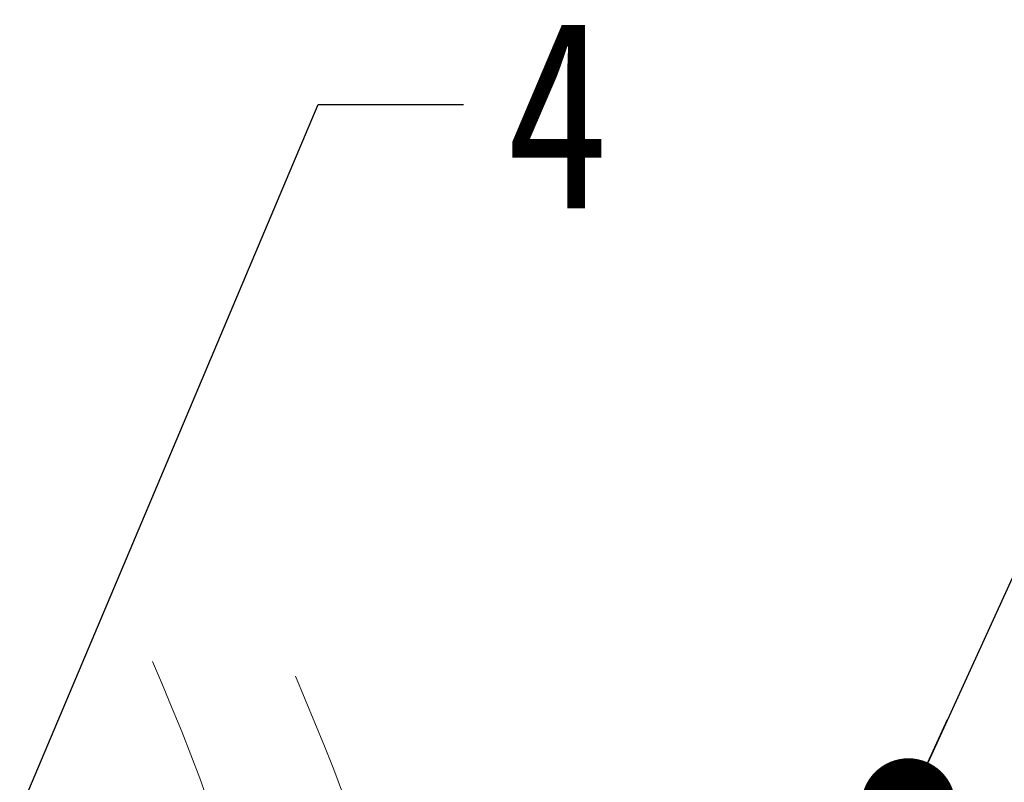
# Model space of a CAD drawing. Header units: millimetres. Extents: x 2816 to 3738, y -75 to 577.
# Tile 46 of 49: x 3498 to 3550, y 460 to 500. Entities that reach past the tile are written whole.
import ezdxf

# ---------------------------------------------------------------- set-up
doc = ezdxf.new("R2010")
doc.units = ezdxf.units.MM
doc.linetypes.add('PHANTOM2', pattern=[31.75, 15.875, -3.175, 3.175, -3.175, 3.175, -3.175])
doc.styles.get("Standard").update_dxf_attribs({"font": '仿宋_GB2312.ttf', "width": 0.8})
doc.dimstyles.new('ISO-25.1', dxfattribs={"dimtxt": 6, "dimasz": 5, "dimexe": 3.5, "dimexo": 0.625, "dimgap": 1.5, "dimtad": 1, "dimtoh": 1, "dimdsep": 46, "dimtxsty": 'Standard', "dimcen": 2.5, "dimadec": 0, "dimazin": 0, "dimtfac": 1, "dimtmove": 0, "dimatfit": 3, "dimfxl": 0, "dimarcsym": 0})

msp = doc.modelspace()

# ---------------------------------------------------------------- linework, layer by layer
at = {"color": 3, "linetype": 'PHANTOM2', "lineweight": 9, "ltscale": 0.5}
for points in [[(3505.127, 466.019), (3509.703, 446.717), (3492.91, 416.745), (3499.5, 393.362)], [(3512.692, 465.243), (3517.269, 445.941), (3500.476, 415.969), (3507.065, 392.586)]]:
    msp.add_spline(points, degree=3, dxfattribs=at)

# ---------------------------------------------------------------- texts
at = {"color": 5, "lineweight": 9, "insert": (3523.85, 500.023), "char_height": 10, "width": 1.5, "attachment_point": 1}
msp.add_mtext('4', dxfattribs=at)

# ---------------------------------------------------------------- leaders
at = {"color": 5, "lineweight": 9}
for points in [[(3490.97, 441.224), (3513.893, 495.523), (3521.6, 495.523)], [(3545.158, 458.398), (3562.195, 495.672), (3569.902, 495.672)]]:
    msp.add_leader(points, dimstyle='ISO-25.1', override={"dimgap": 1.5, "dimtad": 0, "dimldrblk": 'Dot'}, dxfattribs=at)

doc.saveas('drawing.dxf')
